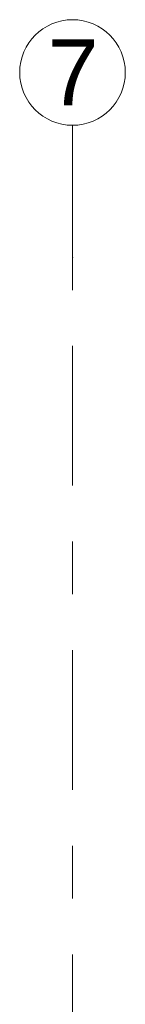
# Model space of a CAD drawing. Header units: metres. Extents: x -3.6 to 84.5, y -11 to 16.8.
# Tile 150 of 161: x 22.03 to 22.23, y 14.94 to 16.805. Entities that reach past the tile are written whole.
import ezdxf

# ---------------------------------------------------------------- set-up
doc = ezdxf.new("R2010")
doc.units = ezdxf.units.M
doc.header["$MEASUREMENT"] = 0
doc.linetypes.add('Strichlinie doppelt', pattern=[0.546806, 0.264583, -0.105833, 0.070556, -0.105833])
doc.layers.add('451 - Universal.Achsen Raster', color=7, linetype='Continuous')
doc.styles.add('ERSTELLTER_STIL_2', font='txt')

msp = doc.modelspace()

# ---------------------------------------------------------------- linework, layer by layer
at = {"layer": '451 - Universal.Achsen Raster', "color": 160, "linetype": 'Strichlinie doppelt', "lineweight": 9, "true_color": 0x3232ff}
for p, q in [((22.13, 16.355), (22.13, 16.605)), ((22.13, -10.585), (22.13, 16.355))]:
    msp.add_line(p, q, dxfattribs=at)
at = {"layer": '451 - Universal.Achsen Raster', "color": 160, "linetype": 'Continuous', "lineweight": 9, "true_color": 0x3232ff}
msp.add_circle((22.13, 16.705), 0.1, dxfattribs=at)
at = {"layer": '451 - Universal.Achsen Raster', "color": 160, "linetype": 'Strichlinie doppelt', "lineweight": 9, "true_color": 0x3232ff}
msp.add_point((22.13, 16.355), dxfattribs=at)
msp.add_point((22.13, 16.355), dxfattribs=at)

# ---------------------------------------------------------------- texts
at = {"layer": '451 - Universal.Achsen Raster', "color": 160, "lineweight": 9, "true_color": 0x3232ff, "insert": (22.0826, 16.7675), "char_height": 0.125, "attachment_point": 1, "style": 'ERSTELLTER_STIL_2'}
msp.add_mtext('\\A1;{\\pql;\\pt0;\\fArial|b0|i0|c0|p38;7}', dxfattribs=at)

doc.saveas('drawing.dxf')
